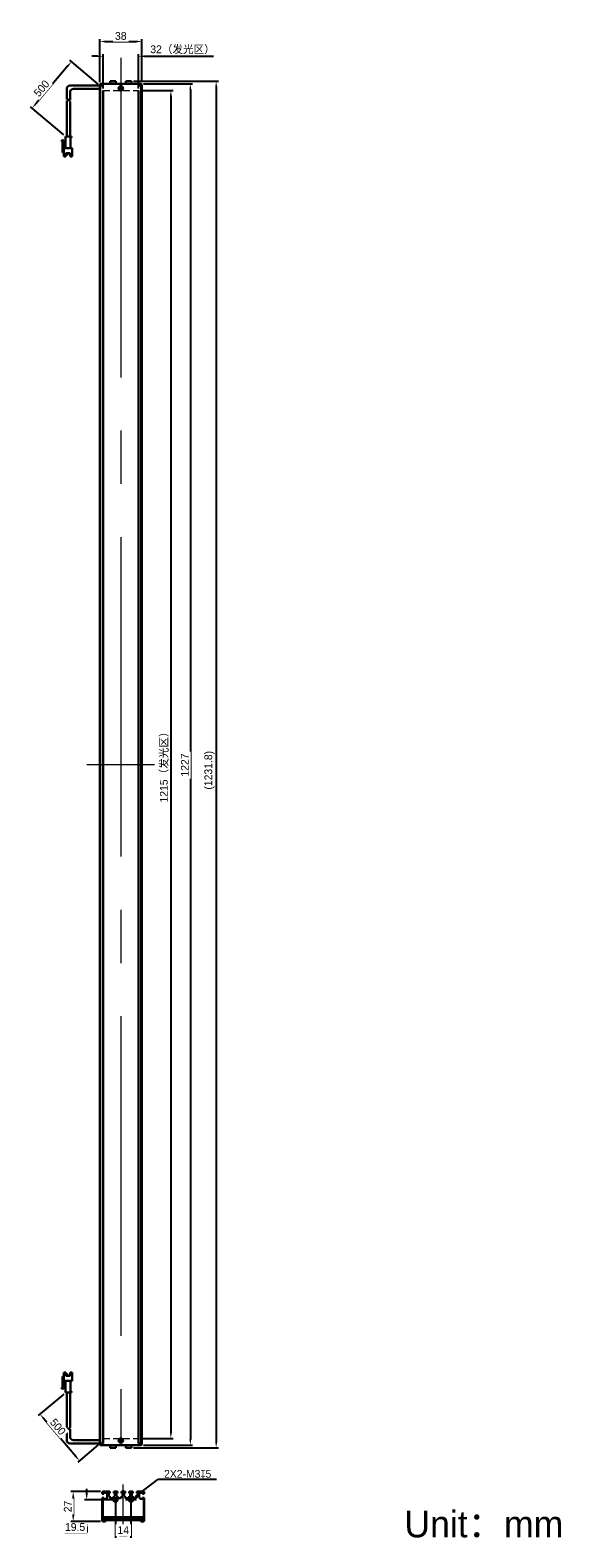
# Model space of a CAD drawing. Header units: inches. Extents: x -2764 to -2703, y -697 to -528.
import ezdxf

# ---------------------------------------------------------------- set-up
doc = ezdxf.new("R2010")
doc.units = ezdxf.units.IN
doc.header["$LTSCALE"] = 3
doc.header["$MEASUREMENT"] = 0
doc.header["$PDSIZE"] = -5
doc.linetypes.add('DASHED2', pattern=[0.375, 0.25, -0.125])
doc.linetypes.add('点画线', pattern=[18, 12, -2, 2, -2])
doc.layers.get('Defpoints').update_dxf_attribs({"lineweight": 18})
for name, color, linetype, lineweight in [('中心线层', 1, '点画线', 18), ('尺寸线层', 3, 'Continuous', 18), ('明细栏文字', 6, 'Continuous', 18), ('粗实线', 7, 'Continuous', 30), ('细实线', 7, 'Continuous', 15), ('虚线', 6, 'DASHED2', 18)]:
    doc.layers.add(name, color=color, linetype=linetype, lineweight=lineweight)
doc.styles.get("Standard").update_dxf_attribs({"font": '兰亭黑 GBK.TTF'})
doc.dimstyles.new('CST Standard', dxfattribs={"dimtxt": 3.5, "dimasz": 2.5, "dimexe": 1, "dimexo": 1, "dimgap": 0.6, "dimtad": 1, "dimtoh": 1, "dimdsep": 46, "dimtxsty": 'Standard', "dimcen": -2.5, "dimdle": 5, "dimclrd": 8, "dimclre": 8, "dimadec": 1, "dimazin": 2, "dimtfac": 1, "dimtofl": 0, "dimtmove": 0, "dimatfit": 0, "dimfxl": 1, "dimtolj": 1, "dimarcsym": 0})

# ---------------------------------------------------------------- blocks, each defined once
blk = doc.blocks.new('*D197')
at = {"layer": 'Defpoints', "color": 0}
for p in [(-2752.14, -534.38), (-2752.14, -686.26), (-2748.5, -686.26)]:
    blk.add_point(p, dxfattribs=at)
at = {"layer": '尺寸线层', "color": 8, "linetype": 'Continuous', "lineweight": -2, "ltscale": 3}
for p, q in [((-2751.89, -534.38), (-2748.25, -534.38)), ((-2748.5, -535.01), (-2748.5, -685.63)), ((-2751.89, -686.26), (-2748.25, -686.26))]:
    blk.add_line(p, q, dxfattribs=at)
at = {"layer": '尺寸线层', "color": 8}
for points in [[(-2748.39, -535.01), (-2748.6, -535.01), (-2748.5, -534.38)], [(-2748.6, -685.63), (-2748.39, -685.63), (-2748.5, -686.26)]]:
    blk.add_solid(points, dxfattribs=at)
at = {"layer": '尺寸线层', "color": 0, "ltscale": 3, "insert": (-2749.23, -610.32), "char_height": 0.875, "attachment_point": 5, "rotation": 90, "bg_fill": 3, "box_fill_scale": 1.25, "bg_fill_color": 9, "bg_fill_true_color": 13158600, "bg_fill_transparency": 0}
blk.add_mtext('\\A1;1215（发光区）', dxfattribs=at)
blk = doc.blocks.new('*D198')
at = {"layer": 'Defpoints', "color": 0}
for p in [(-2751.83, -533.63), (-2751.83, -687.01), (-2746.3, -687.01)]:
    blk.add_point(p, dxfattribs=at)
at = {"layer": '尺寸线层', "color": 8, "linetype": 'Continuous', "lineweight": -2, "ltscale": 3}
for p, q in [((-2751.58, -533.63), (-2746.05, -533.63)), ((-2746.3, -534.26), (-2746.3, -686.38)), ((-2751.58, -687.01), (-2746.05, -687.01))]:
    blk.add_line(p, q, dxfattribs=at)
at = {"layer": '尺寸线层', "color": 8}
for points in [[(-2746.2, -534.26), (-2746.41, -534.26), (-2746.3, -533.63)], [(-2746.41, -686.38), (-2746.2, -686.38), (-2746.3, -687.01)]]:
    blk.add_solid(points, dxfattribs=at)
at = {"layer": '尺寸线层', "color": 0, "ltscale": 3, "insert": (-2746.92, -610.38), "char_height": 0.875, "attachment_point": 5, "rotation": 90, "bg_fill": 3, "box_fill_scale": 1.25, "bg_fill_color": 9, "bg_fill_true_color": 13158600, "bg_fill_transparency": 0}
blk.add_mtext('\\A1;1227', dxfattribs=at)
blk = doc.blocks.new('*D199')
at = {"layer": 'Defpoints', "color": 0}
for p in [(-2752.14, -530.52), (-2756.14, -534.38), (-2752.14, -534.38)]:
    blk.add_point(p, dxfattribs=at)
at = {"layer": '尺寸线层', "color": 8, "linetype": 'Continuous', "lineweight": -2, "ltscale": 3}
for p, q in [((-2756.76, -530.52), (-2757.39, -530.52)), ((-2756.14, -534.13), (-2756.14, -530.27)), ((-2752.14, -534.13), (-2752.14, -530.27)), ((-2751.51, -530.52), (-2743.69, -530.52))]:
    blk.add_line(p, q, dxfattribs=at)
at = {"layer": '尺寸线层', "color": 8}
for points in [[(-2756.76, -530.62), (-2756.76, -530.42), (-2756.14, -530.52)], [(-2751.51, -530.42), (-2751.51, -530.62), (-2752.14, -530.52)]]:
    blk.add_solid(points, dxfattribs=at)
at = {"layer": '尺寸线层', "color": 0, "ltscale": 3, "insert": (-2747.18, -529.79), "char_height": 0.875, "attachment_point": 5, "bg_fill": 3, "box_fill_scale": 1.25, "bg_fill_color": 9, "bg_fill_true_color": 13158600, "bg_fill_transparency": 0}
blk.add_mtext('\\A1;32（发光区）', dxfattribs=at)
blk = doc.blocks.new('*D200')
at = {"layer": 'Defpoints', "color": 0}
for p in [(-2751.76, -528.85), (-2756.51, -533.7), (-2751.76, -533.7)]:
    blk.add_point(p, dxfattribs=at)
at = {"layer": '尺寸线层', "color": 8, "linetype": 'Continuous', "lineweight": -2, "ltscale": 3}
for p, q in [((-2756.51, -533.45), (-2756.51, -528.6)), ((-2755.89, -528.85), (-2752.39, -528.85)), ((-2751.76, -533.45), (-2751.76, -528.6))]:
    blk.add_line(p, q, dxfattribs=at)
at = {"layer": '尺寸线层', "color": 8}
for points in [[(-2755.89, -528.75), (-2755.89, -528.96), (-2756.51, -528.85)], [(-2752.39, -528.96), (-2752.39, -528.75), (-2751.76, -528.85)]]:
    blk.add_solid(points, dxfattribs=at)
at = {"layer": '尺寸线层', "color": 0, "ltscale": 3, "insert": (-2754.14, -528.23), "char_height": 0.875, "attachment_point": 5, "bg_fill": 3, "box_fill_scale": 1.25, "bg_fill_color": 9, "bg_fill_true_color": 13158600, "bg_fill_transparency": 0}
blk.add_mtext('\\A1;38', dxfattribs=at)
blk = doc.blocks.new('*D203')
at = {"layer": 'Defpoints', "color": 0}
for p in [(-2752.95, -533.33), (-2752.95, -687.31), (-2743.39, -687.31)]:
    blk.add_point(p, dxfattribs=at)
at = {"layer": '尺寸线层', "color": 8, "linetype": 'Continuous', "lineweight": -2, "ltscale": 3}
for p, q in [((-2752.7, -533.33), (-2743.14, -533.33)), ((-2743.39, -533.96), (-2743.39, -686.68)), ((-2752.7, -687.31), (-2743.14, -687.31))]:
    blk.add_line(p, q, dxfattribs=at)
at = {"layer": '尺寸线层', "color": 8}
for points in [[(-2743.28, -533.96), (-2743.49, -533.96), (-2743.39, -533.33)], [(-2743.49, -686.68), (-2743.28, -686.68), (-2743.39, -687.31)]]:
    blk.add_solid(points, dxfattribs=at)
at = {"layer": '尺寸线层', "color": 0, "ltscale": 3, "insert": (-2744.14, -610.97), "char_height": 0.875, "attachment_point": 5, "rotation": 90, "bg_fill": 3, "box_fill_scale": 1.25, "bg_fill_color": 9, "bg_fill_true_color": 13158600, "bg_fill_transparency": 0}
blk.add_mtext('\\A1;(1231.8)', dxfattribs=at)
blk = doc.blocks.new('*D205')
at = {"layer": 'Defpoints', "color": 0}
for p in [(-2756.51, -533.82), (-2764.14, -536.36), (-2760.39, -539.54)]:
    blk.add_point(p, dxfattribs=at)
at = {"layer": '尺寸线层', "color": 8, "linetype": 'Continuous', "lineweight": -2, "ltscale": 3}
for p, q in [((-2760.1, -531.6), (-2763.73, -535.88)), ((-2756.7, -533.66), (-2759.89, -530.96)), ((-2760.58, -539.38), (-2764.33, -536.2))]:
    blk.add_line(p, q, dxfattribs=at)
at = {"layer": '尺寸线层', "color": 8}
for points in [[(-2760.02, -531.67), (-2760.18, -531.53), (-2759.7, -531.12)], [(-2763.81, -535.82), (-2763.65, -535.95), (-2764.14, -536.36)]]:
    blk.add_solid(points, dxfattribs=at)
at = {"layer": '尺寸线层', "color": 0, "ltscale": 3, "insert": (-2763.07, -534.14), "char_height": 0.875, "attachment_point": 5, "rotation": 49.7021, "bg_fill": 3, "box_fill_scale": 1.25, "bg_fill_color": 9, "bg_fill_true_color": 13158600, "bg_fill_transparency": 0}
blk.add_mtext('\\A1;500', dxfattribs=at)
blk = doc.blocks.new('*D207')
at = {"layer": 'Defpoints', "color": 0}
for p in [(-2760.39, -681.1), (-2756.51, -686.82)]:
    blk.add_point(p, dxfattribs=at)
at = {"layer": '尺寸线层', "color": 8, "linetype": 'Continuous', "lineweight": -2, "ltscale": 3}
for p, q in [((-2760.58, -681.26), (-2763.44, -683.69)), ((-2759.21, -688.29), (-2762.85, -684)), ((-2756.7, -686.98), (-2759, -688.93))]:
    blk.add_line(p, q, dxfattribs=at)
at = {"layer": '尺寸线层', "color": 8}
for points in [[(-2762.77, -683.94), (-2762.92, -684.07), (-2763.25, -683.53)], [(-2759.29, -688.36), (-2759.13, -688.22), (-2758.81, -688.77)]]:
    blk.add_solid(points, dxfattribs=at)
at = {"layer": '尺寸线层', "color": 0, "ltscale": 3, "insert": (-2761.23, -684.95), "char_height": 0.875, "attachment_point": 5, "rotation": 310.2979, "bg_fill": 3, "box_fill_scale": 1.25, "bg_fill_color": 9, "bg_fill_true_color": 13158600, "bg_fill_transparency": 0}
blk.add_mtext('\\A1;500', dxfattribs=at)
at = {"layer": 'Defpoints', "color": 0}
blk.add_point((-2763.25, -683.53), dxfattribs=at)
blk = doc.blocks.new('*D217')
at = {"layer": 'Defpoints', "color": 0}
for p in [(-2754.74, -693.18), (-2752.99, -693.18)]:
    blk.add_point(p, dxfattribs=at)
at = {"layer": '尺寸线层', "color": 8, "linetype": 'Continuous', "lineweight": -2, "ltscale": 3}
for p, q in [((-2754.74, -693.43), (-2754.74, -697.45)), ((-2752.99, -693.43), (-2752.99, -697.45)), ((-2753.61, -697.2), (-2754.11, -697.2))]:
    blk.add_line(p, q, dxfattribs=at)
at = {"layer": '尺寸线层', "color": 8}
for points in [[(-2754.11, -697.1), (-2754.11, -697.31), (-2754.74, -697.2)], [(-2753.61, -697.31), (-2753.61, -697.1), (-2752.99, -697.2)]]:
    blk.add_solid(points, dxfattribs=at)
at = {"layer": '尺寸线层', "color": 0, "ltscale": 3, "insert": (-2753.86, -696.59), "char_height": 0.875, "attachment_point": 5, "bg_fill": 3, "box_fill_scale": 1.25, "bg_fill_color": 9, "bg_fill_true_color": 13158600, "bg_fill_transparency": 0}
blk.add_mtext('\\A1;14', dxfattribs=at)
at = {"layer": 'Defpoints', "color": 0}
blk.add_point((-2754.74, -697.2), dxfattribs=at)
blk = doc.blocks.new('*D218')
at = {"layer": 'Defpoints', "color": 0}
for p in [(-2754.74, -693.18), (-2756.18, -695.62)]:
    blk.add_point(p, dxfattribs=at)
at = {"layer": '尺寸线层', "color": 8, "linetype": 'Continuous', "lineweight": -2, "ltscale": 3}
for p, q in [((-2757.98, -692.56), (-2757.98, -691.93)), ((-2754.99, -693.18), (-2758.23, -693.18)), ((-2756.43, -695.62), (-2758.23, -695.62)), ((-2757.98, -696.24), (-2757.98, -696.87)), ((-2757.98, -696.87), (-2760.45, -696.87))]:
    blk.add_line(p, q, dxfattribs=at)
at = {"layer": '尺寸线层', "color": 8}
for points in [[(-2758.09, -692.56), (-2757.88, -692.56), (-2757.98, -693.18)], [(-2757.88, -696.24), (-2758.09, -696.24), (-2757.98, -695.62)]]:
    blk.add_solid(points, dxfattribs=at)
at = {"layer": '尺寸线层', "color": 0, "ltscale": 3, "insert": (-2759.29, -696.25), "char_height": 0.875, "attachment_point": 5, "bg_fill": 3, "box_fill_scale": 1.25, "bg_fill_color": 9, "bg_fill_true_color": 13158600, "bg_fill_transparency": 0}
blk.add_mtext('\\A1;19.5', dxfattribs=at)
at = {"layer": 'Defpoints', "color": 0}
blk.add_point((-2757.98, -695.62), dxfattribs=at)
blk = doc.blocks.new('*D219')
at = {"layer": 'Defpoints', "color": 0}
for p in [(-2752.84, -693.07), (-2753.14, -693.3)]:
    blk.add_point(p, dxfattribs=at)
at = {"layer": '尺寸线层', "color": 8, "linetype": 'Continuous', "ltscale": 3}
for p, q in [((-2752.99, -693.81), (-2752.99, -692.56)), ((-2753.61, -693.18), (-2752.36, -693.18))]:
    blk.add_line(p, q, dxfattribs=at)
at = {"layer": '尺寸线层', "color": 8}
blk.add_solid([(-2752.41, -692.61), (-2752.28, -692.77), (-2752.84, -693.07)], dxfattribs=at)
at = {"layer": '尺寸线层', "color": 0, "ltscale": 3, "insert": (-2746.6, -690.26), "char_height": 0.875, "attachment_point": 5, "bg_fill": 3, "box_fill_scale": 1.25, "bg_fill_color": 9, "bg_fill_true_color": 13158600, "bg_fill_transparency": 0}
blk.add_mtext('\\A1;\\A1;2X2-M3{\\fGDT|b1|i0|c0|p2;\\C7;x}5', dxfattribs=at)
at = {"layer": '尺寸线层', "color": 8, "linetype": 'Continuous', "lineweight": -2, "ltscale": 3}
for p in [(-2752.34, -692.69), (-2743.37, -690.88)]:
    blk.add_line(p, (-2749.97, -690.88), dxfattribs=at)
blk = doc.blocks.new('*D220')
at = {"layer": 'Defpoints', "color": 0}
for p in [(-2756.18, -692.24), (-2756.18, -695.62)]:
    blk.add_point(p, dxfattribs=at)
at = {"layer": '尺寸线层', "color": 8, "linetype": 'Continuous', "lineweight": -2, "ltscale": 3}
for p, q in [((-2756.43, -692.24), (-2759.76, -692.24)), ((-2759.51, -692.87), (-2759.51, -694.99)), ((-2756.43, -695.62), (-2759.76, -695.62))]:
    blk.add_line(p, q, dxfattribs=at)
at = {"layer": '尺寸线层', "color": 8}
for points in [[(-2759.4, -692.87), (-2759.61, -692.87), (-2759.51, -692.24)], [(-2759.61, -694.99), (-2759.4, -694.99), (-2759.51, -695.62)]]:
    blk.add_solid(points, dxfattribs=at)
at = {"layer": '尺寸线层', "color": 0, "ltscale": 3, "insert": (-2760.12, -693.93), "char_height": 0.875, "attachment_point": 5, "rotation": 90, "bg_fill": 3, "box_fill_scale": 1.25, "bg_fill_color": 9, "bg_fill_true_color": 13158600, "bg_fill_transparency": 0}
blk.add_mtext('\\A1;27', dxfattribs=at)
at = {"layer": 'Defpoints', "color": 0}
blk.add_point((-2759.51, -695.62), dxfattribs=at)

msp = doc.modelspace()

# ---------------------------------------------------------------- linework, layer by layer
at = {"layer": '中心线层', "color": 0, "ltscale": 0.2}
for p, q in [((-2754.4236, -534.1334), (-2753.8529, -534.1334)), ((-2754.1383, -534.4187), (-2754.1383, -533.9522)), ((-2754.1383, -686.7937), (-2754.1383, -686.3272)), ((-2754.4236, -686.5084), (-2753.8529, -686.5084)), ((-2754.7385, -692.8966), (-2754.7385, -693.4673)), ((-2752.9885, -692.8966), (-2752.9885, -693.4673)), ((-2755.0238, -693.182), (-2754.5573, -693.182)), ((-2753.2738, -693.182), (-2752.8073, -693.182))]:
    msp.add_line(p, q, dxfattribs=at)
at = {"layer": '中心线层', "color": 0, "ltscale": 0.05}
for p, q in [((-2754.1383, -534.4187), (-2754.1383, -533.8481)), ((-2754.1383, -686.7937), (-2754.1383, -686.2231)), ((-2755.0238, -693.182), (-2754.4532, -693.182)), ((-2753.2738, -693.182), (-2752.7032, -693.182))]:
    msp.add_line(p, q, dxfattribs=at)
at = {"layer": '中心线层', "color": 0}
for p, q in [((-2757.9508, -610.3209), (-2750.3258, -610.3209)), ((-2753.8635, -697.057), (-2753.8635, -691.457))]:
    msp.add_line(p, q, dxfattribs=at)
at = {"layer": '粗实线', "color": 0, "ltscale": 3}
for p, q in [((-2755.3258, -533.3334), (-2755.3258, -533.6334)), ((-2754.7008, -533.3334), (-2755.3258, -533.3334)), ((-2754.7008, -533.3334), (-2754.7008, -533.6334)), ((-2753.5758, -533.3334), (-2753.5758, -533.6334)), ((-2753.5758, -533.3334), (-2752.9508, -533.3334)), ((-2752.9508, -533.3334), (-2752.9508, -533.6334)), ((-2760.2376, -534.1959), (-2760.2376, -535.4041)), ((-2759.8626, -533.8209), (-2756.5133, -533.8209)), ((-2759.8626, -534.5709), (-2759.8626, -535.4725)), ((-2759.4876, -534.1959), (-2756.5133, -534.1959)), ((-2760.2376, -535.5324), (-2760.2376, -539.5408)), ((-2759.8626, -535.6008), (-2759.8626, -539.5408)), ((-2760.2376, -685.1094), (-2760.2376, -681.101)), ((-2759.8626, -685.041), (-2759.8626, -681.101)), ((-2760.2376, -686.4459), (-2760.2376, -685.2377)), ((-2759.8626, -686.0709), (-2759.8626, -685.1693)), ((-2759.8626, -686.8209), (-2756.5133, -686.8209)), ((-2759.4876, -686.4459), (-2756.5133, -686.4459)), ((-2755.3258, -687.3084), (-2755.3258, -687.0084)), ((-2754.7008, -687.3084), (-2755.3258, -687.3084)), ((-2754.7008, -687.3084), (-2754.7008, -687.0084)), ((-2753.5758, -687.3084), (-2753.5758, -687.0084)), ((-2753.5758, -687.3084), (-2752.9508, -687.3084)), ((-2752.9508, -687.3084), (-2752.9508, -687.0084))]:
    msp.add_line(p, q, dxfattribs=at)
at = {"layer": '粗实线', "color": 0, "linetype": 'Continuous'}
for p, q in [((-2756.5133, -533.6959), (-2756.4508, -533.6334)), ((-2756.5133, -533.6959), (-2756.5133, -686.9459)), ((-2756.5133, -533.8209), (-2756.1383, -533.8209)), ((-2756.482, -533.6647), (-2756.4508, -533.6959)), ((-2756.4508, -533.6334), (-2751.8258, -533.6334)), ((-2756.4508, -533.6959), (-2756.3008, -533.6959)), ((-2756.4508, -686.9459), (-2756.4508, -533.6959)), ((-2756.3008, -533.6334), (-2756.3008, -533.8209)), ((-2756.1383, -686.8209), (-2756.1383, -534.3834)), ((-2752.1383, -533.8209), (-2751.7633, -533.8209)), ((-2752.1383, -686.8209), (-2752.1383, -534.3834)), ((-2751.9758, -533.6334), (-2751.9758, -533.8209)), ((-2751.9758, -533.6959), (-2751.8258, -533.6959)), ((-2751.8258, -533.6334), (-2751.7633, -533.6959)), ((-2751.8258, -533.6959), (-2751.7945, -533.6647)), ((-2751.8258, -686.8209), (-2751.8258, -533.6959)), ((-2751.7633, -533.6959), (-2751.7633, -686.9459)), ((-2756.5133, -686.8209), (-2756.1383, -686.8209)), ((-2756.5133, -686.9459), (-2756.4508, -687.0084)), ((-2756.4508, -686.9459), (-2756.482, -686.9772)), ((-2756.3008, -686.9459), (-2756.4508, -686.9459)), ((-2751.8258, -687.0084), (-2756.4508, -687.0084)), ((-2756.3008, -686.8209), (-2756.3008, -687.0084)), ((-2752.1383, -686.8209), (-2751.7633, -686.8209)), ((-2751.9758, -686.8209), (-2751.9758, -687.0084)), ((-2751.8258, -686.9459), (-2751.9758, -686.9459)), ((-2751.7945, -686.9771), (-2751.8258, -686.9459)), ((-2751.7633, -686.9459), (-2751.8258, -687.0084)), ((-2756.176, -692.2445), (-2756.2385, -692.307)), ((-2756.2385, -692.307), (-2756.176, -692.3328)), ((-2756.2385, -692.307), (-2756.2385, -692.5195)), ((-2756.051, -692.5195), (-2756.2385, -692.5195)), ((-2756.051, -692.957), (-2756.2385, -692.957)), ((-2756.2385, -692.957), (-2756.2385, -695.557)), ((-2755.376, -692.2445), (-2756.176, -692.2445)), ((-2756.176, -692.2445), (-2756.1501, -692.307)), ((-2756.1501, -692.307), (-2756.176, -692.3328)), ((-2756.176, -692.3328), (-2756.176, -692.5195)), ((-2756.176, -692.957), (-2756.176, -695.1445)), ((-2755.376, -692.307), (-2756.1501, -692.307)), ((-2756.051, -692.3945), (-2755.726, -692.3945)), ((-2756.051, -692.5195), (-2756.051, -692.3945)), ((-2756.051, -693.082), (-2756.051, -692.957)), ((-2755.726, -693.082), (-2756.051, -693.082)), ((-2755.726, -692.3945), (-2755.726, -692.5195)), ((-2755.726, -692.5195), (-2755.676, -692.5195)), ((-2755.726, -692.957), (-2755.726, -693.082)), ((-2755.676, -692.5195), (-2755.676, -692.8957)), ((-2755.501, -692.432), (-2755.376, -692.432)), ((-2755.501, -692.757), (-2755.501, -692.432)), ((-2755.376, -692.757), (-2755.501, -692.757)), ((-2755.376, -692.2445), (-2755.376, -692.432)), ((-2755.376, -692.8695), (-2755.376, -692.757)), ((-2755.0635, -692.9945), (-2755.251, -692.9945)), ((-2754.5135, -692.2445), (-2754.9385, -692.2445)), ((-2754.9385, -692.2445), (-2754.9385, -692.432)), ((-2754.5135, -692.307), (-2754.9385, -692.307)), ((-2754.9385, -692.432), (-2754.8135, -692.432)), ((-2754.8135, -692.757), (-2754.9385, -692.757)), ((-2754.9385, -692.757), (-2754.9385, -692.8695)), ((-2754.8135, -692.432), (-2754.8135, -692.757)), ((-2754.6385, -692.432), (-2754.5135, -692.432)), ((-2754.6385, -692.757), (-2754.6385, -692.432)), ((-2754.5135, -692.757), (-2754.6385, -692.757)), ((-2754.5135, -692.2445), (-2754.5135, -692.432)), ((-2754.5135, -692.8695), (-2754.5135, -692.757)), ((-2754.201, -692.9945), (-2754.3885, -692.9945)), ((-2753.651, -692.2445), (-2754.076, -692.2445)), ((-2754.076, -692.2445), (-2754.076, -692.432)), ((-2753.651, -692.307), (-2754.076, -692.307)), ((-2754.076, -692.432), (-2753.951, -692.432)), ((-2753.951, -692.757), (-2754.076, -692.757)), ((-2754.076, -692.757), (-2754.076, -692.8695)), ((-2753.951, -692.432), (-2753.951, -692.757)), ((-2753.776, -692.432), (-2753.651, -692.432)), ((-2753.776, -692.757), (-2753.776, -692.432)), ((-2753.651, -692.757), (-2753.776, -692.757)), ((-2753.651, -692.2445), (-2753.651, -692.432)), ((-2753.651, -692.8695), (-2753.651, -692.757)), ((-2753.3385, -692.9945), (-2753.526, -692.9945)), ((-2752.7885, -692.2445), (-2753.2135, -692.2445)), ((-2753.2135, -692.2445), (-2753.2135, -692.432)), ((-2752.7885, -692.307), (-2753.2135, -692.307)), ((-2753.2135, -692.432), (-2753.0885, -692.432)), ((-2753.0885, -692.757), (-2753.2135, -692.757)), ((-2753.2135, -692.757), (-2753.2135, -692.8695)), ((-2753.0885, -692.432), (-2753.0885, -692.757)), ((-2752.9135, -692.432), (-2752.7885, -692.432)), ((-2752.9135, -692.757), (-2752.9135, -692.432)), ((-2752.7885, -692.757), (-2752.9135, -692.757)), ((-2752.7885, -692.2445), (-2752.7885, -692.432)), ((-2752.7885, -692.8695), (-2752.7885, -692.757)), ((-2752.476, -692.9945), (-2752.6635, -692.9945)), ((-2751.551, -692.2445), (-2752.351, -692.2445)), ((-2752.351, -692.2445), (-2752.351, -692.432)), ((-2751.5769, -692.307), (-2752.351, -692.307)), ((-2752.351, -692.432), (-2752.226, -692.432)), ((-2752.351, -692.757), (-2752.351, -692.8695)), ((-2752.226, -692.757), (-2752.351, -692.757)), ((-2752.226, -692.432), (-2752.226, -692.757)), ((-2752.051, -692.8957), (-2752.051, -692.5195)), ((-2752.051, -692.5195), (-2752.001, -692.5195)), ((-2752.001, -692.5195), (-2752.001, -692.3945)), ((-2752.001, -692.3945), (-2751.676, -692.3945)), ((-2752.001, -693.082), (-2752.001, -692.957)), ((-2751.676, -693.082), (-2752.001, -693.082)), ((-2751.676, -692.3945), (-2751.676, -692.5195)), ((-2751.4885, -692.5195), (-2751.676, -692.5195)), ((-2751.676, -692.957), (-2751.676, -693.082)), ((-2751.4885, -692.957), (-2751.676, -692.957)), ((-2751.551, -692.2445), (-2751.5769, -692.307)), ((-2751.551, -692.3328), (-2751.5769, -692.307)), ((-2751.4885, -692.307), (-2751.551, -692.2445)), ((-2751.4885, -692.307), (-2751.551, -692.3328)), ((-2751.551, -692.5195), (-2751.551, -692.3328)), ((-2751.551, -695.1445), (-2751.551, -692.957)), ((-2751.4885, -692.5195), (-2751.4885, -692.307)), ((-2751.4885, -695.557), (-2751.4885, -692.957)), ((-2756.176, -695.207), (-2756.2385, -695.1445)), ((-2756.2385, -695.557), (-2756.176, -695.6195)), ((-2756.176, -695.1445), (-2756.2073, -695.1757)), ((-2756.176, -695.1445), (-2751.551, -695.1445)), ((-2751.551, -695.207), (-2756.176, -695.207)), ((-2756.176, -695.6195), (-2755.8635, -695.6195)), ((-2756.051, -695.4695), (-2756.051, -695.2066)), ((-2755.8635, -695.4695), (-2756.051, -695.4695)), ((-2756.026, -695.207), (-2756.026, -695.457)), ((-2756.026, -695.457), (-2751.701, -695.457)), ((-2755.8635, -695.6195), (-2755.8635, -695.4695)), ((-2751.8635, -695.4695), (-2751.8635, -695.6195)), ((-2751.676, -695.4695), (-2751.8635, -695.4695)), ((-2751.8635, -695.6195), (-2751.551, -695.6195)), ((-2751.701, -695.457), (-2751.701, -695.207)), ((-2751.676, -695.207), (-2751.676, -695.4695)), ((-2751.4885, -695.1445), (-2751.551, -695.207)), ((-2751.551, -695.1445), (-2751.5198, -695.1757)), ((-2751.551, -695.6195), (-2751.4885, -695.557))]:
    msp.add_line(p, q, dxfattribs=at)
at = {"layer": '粗实线', "color": 0}
for p, q in [((-2760.7751, -540.1033), (-2760.7751, -539.9783)), ((-2760.7751, -539.9783), (-2760.6126, -539.9783)), ((-2760.6876, -540.1033), (-2760.7751, -540.1033)), ((-2760.7251, -541.3533), (-2760.7251, -540.1033)), ((-2760.6626, -541.3533), (-2760.6626, -540.1283)), ((-2760.6126, -539.9783), (-2760.5751, -540.1783)), ((-2760.5751, -540.1783), (-2760.5751, -540.5783)), ((-2760.3876, -540.8283), (-2760.3876, -539.5408)), ((-2759.6876, -539.5408), (-2760.3876, -539.5408)), ((-2759.8126, -540.8283), (-2759.8126, -539.6658)), ((-2759.7126, -539.6658), (-2759.8126, -539.6658)), ((-2759.6876, -539.6408), (-2759.6876, -539.5408)), ((-2760.5626, -541.3533), (-2760.7251, -541.3533)), ((-2760.5751, -540.5533), (-2760.4126, -540.5533)), ((-2760.5751, -540.7033), (-2760.5751, -541.3533)), ((-2760.4126, -540.7283), (-2760.5751, -540.7283)), ((-2760.5751, -541.2033), (-2760.5626, -541.2033)), ((-2760.5626, -541.8033), (-2760.5626, -540.8783)), ((-2760.5626, -541.8033), (-2760.3501, -541.8033)), ((-2759.6626, -540.8533), (-2760.5376, -540.8533)), ((-2760.3501, -541.4283), (-2759.8501, -541.4283)), ((-2760.3501, -541.8033), (-2760.3501, -541.4283)), ((-2760.2063, -541.4283), (-2760.2063, -541.6008)), ((-2760.1938, -541.6133), (-2760.175, -541.6133)), ((-2760.1625, -541.4283), (-2760.1625, -541.6008)), ((-2759.8501, -541.8033), (-2759.8501, -541.4283)), ((-2759.8501, -541.8033), (-2759.6376, -541.8033)), ((-2759.6376, -541.8033), (-2759.6376, -540.8783)), ((-2760.5626, -679.2885), (-2760.7251, -679.2885)), ((-2760.7251, -679.2885), (-2760.7251, -680.5385)), ((-2760.6626, -679.2885), (-2760.6626, -680.5135)), ((-2760.5751, -679.9385), (-2760.5751, -679.2885)), ((-2760.5751, -679.4385), (-2760.5626, -679.4385)), ((-2760.5626, -678.8385), (-2760.3501, -678.8385)), ((-2760.5626, -678.8385), (-2760.5626, -679.7635)), ((-2760.3501, -678.8385), (-2760.3501, -679.2135)), ((-2760.3501, -679.2135), (-2759.8501, -679.2135)), ((-2760.2063, -679.2135), (-2760.2063, -679.041)), ((-2760.1938, -679.0285), (-2760.175, -679.0285)), ((-2760.1625, -679.2135), (-2760.1625, -679.041)), ((-2759.8501, -678.8385), (-2759.6376, -678.8385)), ((-2759.8501, -678.8385), (-2759.8501, -679.2135)), ((-2759.6376, -678.8385), (-2759.6376, -679.7635)), ((-2760.7751, -680.5385), (-2760.7751, -680.6635)), ((-2760.6876, -680.5385), (-2760.7751, -680.5385)), ((-2760.7751, -680.6635), (-2760.6126, -680.6635)), ((-2760.6126, -680.6635), (-2760.5751, -680.4635)), ((-2760.4126, -679.9135), (-2760.5751, -679.9135)), ((-2760.5751, -680.4635), (-2760.5751, -680.0635)), ((-2760.5751, -680.0885), (-2760.4126, -680.0885)), ((-2759.6626, -679.7885), (-2760.5376, -679.7885)), ((-2760.3876, -679.8135), (-2760.3876, -681.101)), ((-2759.6876, -681.101), (-2760.3876, -681.101)), ((-2759.8126, -679.8135), (-2759.8126, -680.976)), ((-2759.7126, -680.976), (-2759.8126, -680.976)), ((-2759.6876, -681.001), (-2759.6876, -681.101))]:
    msp.add_line(p, q, dxfattribs=at)
at = {"layer": '粗实线', "color": 0, "ltscale": 3}
for centre in [(-2754.1382, -534.1334), (-2754.1383, -686.5084)]:
    msp.add_circle(centre, 0.25, dxfattribs=at)
at = {"layer": '粗实线', "color": 0, "linetype": 'Continuous'}
for centre, radius in [((-2754.1383, -534.1334), 0.1562), ((-2754.1383, -534.1334), 0.1), ((-2754.1382, -686.5084), 0.1562), ((-2754.1383, -686.5084), 0.1), ((-2754.7385, -693.182), 0.2375), ((-2754.7385, -693.182), 0.2), ((-2754.7385, -693.182), 0.1562), ((-2752.9885, -693.182), 0.2375), ((-2752.9885, -693.182), 0.2), ((-2752.9885, -693.182), 0.1562)]:
    msp.add_circle(centre, radius, dxfattribs=at)
at = {"layer": '粗实线', "color": 0, "ltscale": 3}
for centre, start, end in [((-2759.8626, -534.1959), 90, 180), ((-2759.4876, -534.5709), 90, 180), ((-2759.4876, -686.0709), 180, 270), ((-2759.8626, -686.4459), 180, 270)]:
    msp.add_arc(centre, 0.375, start, end, dxfattribs=at)
at = {"layer": '粗实线', "color": 0, "linetype": 'Continuous'}
for centre, radius, start, end in [((-2754.1383, -534.1334), 0.125, 165, 105), ((-2754.1382, -534.1334), 0.0917, 25.932154, 154.217671), ((-2754.1382, -534.1334), 0.0917, 205.782329, 334.067846), ((-2754.1383, -686.5084), 0.125, 345, 285), ((-2754.1383, -686.5084), 0.0917, 25.782329, 154.067846), ((-2754.1383, -686.5084), 0.0917, 205.932154, 334.217671), ((-2755.7385, -692.8957), 0.0625, 281.536959, 0), ((-2755.251, -692.8695), 0.125, 180, 270), ((-2755.0635, -692.8695), 0.125, 270, 0), ((-2754.7385, -693.182), 0.1875, 75, 15), ((-2754.3885, -692.8695), 0.125, 180, 270), ((-2754.201, -692.8695), 0.125, 270, 0), ((-2753.526, -692.8695), 0.125, 180, 270), ((-2753.3385, -692.8695), 0.125, 270, 0), ((-2752.9885, -693.182), 0.1875, 75, 15), ((-2752.6635, -692.8695), 0.125, 180, 270), ((-2752.476, -692.8695), 0.125, 270, 0), ((-2751.9885, -692.8957), 0.0625, 180, 258.463041)]:
    msp.add_arc(centre, radius, start, end, dxfattribs=at)
at = {"layer": '粗实线', "color": 0}
for centre, radius, start, end in [((-2760.6876, -540.1283), 0.025, 0, 90), ((-2759.7126, -539.6408), 0.025, 270, 0), ((-2760.5376, -540.8783), 0.025, 90, 180), ((-2760.4126, -540.5283), 0.025, 270, 0), ((-2760.4126, -540.7533), 0.025, 0, 90), ((-2760.4126, -540.8283), 0.025, 270, 0), ((-2760.1938, -541.6008), 0.0125, 180, 270), ((-2760.175, -541.6008), 0.0125, 270, 0), ((-2759.7876, -540.8283), 0.025, 180, 270), ((-2759.6626, -540.8783), 0.025, 0, 90), ((-2760.1938, -679.041), 0.0125, 90, 180), ((-2760.175, -679.041), 0.0125, 0, 90), ((-2760.6876, -680.5135), 0.025, 270, 0), ((-2760.5376, -679.7635), 0.025, 180, 270), ((-2760.4126, -679.8135), 0.025, 0, 90), ((-2760.4126, -679.8885), 0.025, 270, 0), ((-2760.4126, -680.1135), 0.025, 0, 90), ((-2759.7876, -679.8135), 0.025, 90, 180), ((-2759.7126, -681.001), 0.025, 0, 90), ((-2759.6626, -679.7635), 0.025, 270, 0)]:
    msp.add_arc(centre, radius, start, end, dxfattribs=at)
at = {"layer": '粗实线', "color": 0, "linetype": 'Continuous'}
for points, knots in [([(-2754.2208, -534.0935), (-2754.2237, -534.0997), (-2754.2278, -534.1129), (-2754.229, -534.1266), (-2754.229, -534.1334)], [0, 0, 0, 0, 1742.02107991, 3485.71093835, 3485.71093835, 3485.71093835, 3485.71093835]), ([(-2754.229, -534.1334), (-2754.229, -534.1402), (-2754.2278, -534.1539), (-2754.2237, -534.1671), (-2754.2208, -534.1733)], [0, 0, 0, 0, 1743.69854192, 3485.75327719, 3485.75327719, 3485.75327719, 3485.75327719]), ([(-2754.0475, -534.1334), (-2754.0475, -534.1265), (-2754.0487, -534.1128), (-2754.0528, -534.0995), (-2754.0558, -534.0933)], [0, 0, 0, 0, 1744.22924946, 3486.77749072, 3486.77749072, 3486.77749072, 3486.77749072]), ([(-2754.0558, -534.1735), (-2754.0528, -534.1673), (-2754.0487, -534.154), (-2754.0475, -534.1403), (-2754.0475, -534.1334)], [0, 0, 0, 0, 1742.55647071, 3486.82011574, 3486.82011574, 3486.82011574, 3486.82011574]), ([(-2754.2208, -686.4683), (-2754.2238, -686.4745), (-2754.2278, -686.4878), (-2754.2291, -686.5015), (-2754.2291, -686.5084)], [0, 0, 0, 0, 1882.89163233, 3767.62792468, 3767.62792468, 3767.62792468, 3767.62792468]), ([(-2754.2291, -686.5084), (-2754.2291, -686.5153), (-2754.2278, -686.529), (-2754.2238, -686.5423), (-2754.2208, -686.5485)], [0, 0, 0, 0, 1884.77457191, 3767.73268447, 3767.73268447, 3767.73268447, 3767.73268447]), ([(-2754.0475, -686.5084), (-2754.0475, -686.5016), (-2754.0488, -686.4879), (-2754.0528, -686.4747), (-2754.0558, -686.4685)], [0, 0, 0, 0, 1885.26500791, 3768.75275267, 3768.75275267, 3768.75275267, 3768.75275267]), ([(-2754.0558, -686.5483), (-2754.0528, -686.5421), (-2754.0488, -686.5289), (-2754.0475, -686.5152), (-2754.0475, -686.5084)], [0, 0, 0, 0, 1883.52631215, 3768.85695855, 3768.85695855, 3768.85695855, 3768.85695855])]:
    msp.add_open_spline(points, degree=3, knots=knots, dxfattribs=at)
at = {"layer": '粗实线', "color": 0}
for points, knots in [([(-2759.8126, -539.6658), (-2759.8129, -539.6655), (-2759.8141, -539.6643), (-2759.8164, -539.662), (-2759.8198, -539.6586), (-2759.8238, -539.6546), (-2759.8283, -539.6501), (-2759.8329, -539.6455), (-2759.836, -539.6424), (-2759.8376, -539.6408)], [0, 0, 0, 0, 405.43672636, 1436.582853, 2870.13176951, 4560.92316725, 6407.62216435, 8325.20946521, 10229.27512712, 10229.27512712, 10229.27512712, 10229.27512712]), ([(-2759.8126, -680.976), (-2759.8129, -680.9763), (-2759.8141, -680.9775), (-2759.8164, -680.9798), (-2759.8198, -680.9832), (-2759.8238, -680.9872), (-2759.8283, -680.9917), (-2759.8329, -680.9963), (-2759.836, -680.9994), (-2759.8376, -681.001)], [0, 0, 0, 0, 433.88289465, 1537.37608396, 3071.505365, 4880.92572138, 6857.19243407, 8909.32110113, 10946.97942678, 10946.97942678, 10946.97942678, 10946.97942678])]:
    msp.add_open_spline(points, degree=3, knots=knots, dxfattribs=at)
at = {"layer": '细实线', "color": 0, "ltscale": 3}
for points, knots in [([(-2759.8626, -535.4725), (-2759.8924, -535.4679), (-2759.961, -535.443), (-2760.0791, -535.3237), (-2760.1777, -535.3614), (-2760.2376, -535.4041)], [0, 0, 0, 0, 1121.60816081, 2642.50651817, 4873.77966727, 4873.77966727, 4873.77966727, 4873.77966727]), ([(-2759.8626, -535.6008), (-2759.8924, -535.5962), (-2759.961, -535.5713), (-2760.0791, -535.452), (-2760.1777, -535.4897), (-2760.2376, -535.5324)], [0, 0, 0, 0, 1121.64563296, 2642.59480248, 4873.94249686, 4873.94249686, 4873.94249686, 4873.94249686]), ([(-2759.8626, -685.041), (-2759.8924, -685.0456), (-2759.961, -685.0705), (-2760.0791, -685.1898), (-2760.1777, -685.1521), (-2760.2376, -685.1094)], [0, 0, 0, 0, 1197.77427184, 2821.95371898, 5204.74805377, 5204.74805377, 5204.74805377, 5204.74805377]), ([(-2759.8626, -685.1693), (-2759.8924, -685.1739), (-2759.961, -685.1988), (-2760.0791, -685.3181), (-2760.1777, -685.2804), (-2760.2376, -685.2377)], [0, 0, 0, 0, 1197.86531214, 2822.16820975, 5205.14365572, 5205.14365572, 5205.14365572, 5205.14365572])]:
    msp.add_open_spline(points, degree=3, knots=knots, dxfattribs=at)
at = {"layer": '虚线', "color": 0}
for p, q in [((-2756.1383, -534.3834), (-2752.1383, -534.3834)), ((-2756.1383, -686.2584), (-2752.1383, -686.2584))]:
    msp.add_line(p, q, dxfattribs=at)

# ---------------------------------------------------------------- texts
at = {"layer": '明细栏文字', "color": 0, "ltscale": 3, "insert": (-2722.1685, -694.4115), "char_height": 3, "width": 32.506121, "attachment_point": 1}
msp.add_mtext('{\\C0;Unit：mm}', dxfattribs=at)

# ---------------------------------------------------------------- next in the draw order: dimensions: what is measured, and where the dimension line sits
at = {"layer": '尺寸线层', "color": 0, "ltscale": 3}
dim = msp.add_linear_dim(base=(-2748.4981, -686.2584), p1=(-2752.1383, -534.3834), p2=(-2752.1383, -686.2584), angle=270, dimstyle='CST Standard', override={"dimscale": 0.25, "dimlfac": 8, "dimpost": '（发光区）', "dimsah": 1, "dimtfill": 1, "dimtzin": 8}, dxfattribs=at)
dim.commit()
dim.dimension.update_dxf_attribs({"geometry": '*D197', "text_midpoint": (-2749.2276, -610.3209)})
dim = msp.add_linear_dim(base=(-2763.2495, -683.5279), p1=(-2756.5133, -686.8209), p2=(-2760.3876, -681.101), angle=130.297945, text='500', dimstyle='CST Standard', override={"dimscale": 0.25, "dimlfac": 8, "dimsah": 1, "dimtfill": 1, "dimtzin": 0}, dxfattribs=at)
dim.commit()
dim.dimension.update_dxf_attribs({"geometry": '*D207', "text_midpoint": (-2761.7058, -685.3483), "dimtype": 160})
dim = msp.add_linear_dim(base=(-2754.7385, -697.2023), p1=(-2752.9885, -693.182), p2=(-2754.7385, -693.182), dimstyle='CST Standard', override={"dimscale": 0.25, "dimlfac": 8, "dimsah": 1, "dimtfill": 1, "dimtzin": 8}, dxfattribs=at)
dim.commit()
dim.dimension.update_dxf_attribs({"geometry": '*D217', "text_midpoint": (-2753.8635, -696.5873)})

# ---------------------------------------------------------------- next in the draw order: dimensions: what is measured, and where the dimension line sits
dim = msp.add_linear_dim(base=(-2746.3018, -687.0084), p1=(-2751.8258, -533.6334), p2=(-2751.8258, -687.0084), angle=270, dimstyle='CST Standard', override={"dimscale": 0.25, "dimlfac": 8, "dimsah": 1, "dimtfill": 1, "dimtzin": 8}, dxfattribs=at)
dim.commit()
dim.dimension.update_dxf_attribs({"geometry": '*D198', "text_midpoint": (-2746.3018, -610.376), "dimtype": 160})
dim = msp.add_linear_dim(base=(-2757.9829, -695.6195), p1=(-2754.7385, -693.182), p2=(-2756.176, -695.6195), angle=270, dimstyle='CST Standard', override={"dimscale": 0.25, "dimlfac": 8, "dimsah": 1, "dimtfill": 1, "dimtzin": 8}, dxfattribs=at)
dim.commit()
dim.dimension.update_dxf_attribs({"geometry": '*D218', "text_midpoint": (-2759.2896, -696.2453)})

# ---------------------------------------------------------------- next in the draw order: dimensions: what is measured, and where the dimension line sits
dim = msp.add_linear_dim(base=(-2752.1383, -530.5192), p1=(-2756.1383, -534.3834), p2=(-2752.1383, -534.3834), dimstyle='CST Standard', override={"dimscale": 0.25, "dimlfac": 8, "dimpost": '（发光区）', "dimsah": 1, "dimtfill": 1, "dimtzin": 8}, dxfattribs=at)
dim.commit()
dim.dimension.update_dxf_attribs({"geometry": '*D199', "text_midpoint": (-2747.1822, -530.5192), "dimtype": 160})
dim = msp.add_linear_dim(base=(-2759.5052, -695.6195), p1=(-2756.176, -692.2445), p2=(-2756.176, -695.6195), angle=270, dimstyle='CST Standard', override={"dimscale": 0.25, "dimlfac": 8, "dimsah": 1, "dimtfill": 1, "dimtzin": 8}, dxfattribs=at)
dim.commit()
dim.dimension.update_dxf_attribs({"geometry": '*D220', "text_midpoint": (-2760.1225, -693.932)})

# ---------------------------------------------------------------- next in the draw order: dimensions: what is measured, and where the dimension line sits
dim = msp.add_linear_dim(base=(-2751.7633, -528.8521), p1=(-2756.5133, -533.6959), p2=(-2751.7633, -533.6959), dimstyle='CST Standard', override={"dimscale": 0.25, "dimlfac": 8, "dimsah": 1, "dimtfill": 1, "dimtzin": 8}, dxfattribs=at)
dim.commit()
dim.dimension.update_dxf_attribs({"geometry": '*D200', "text_midpoint": (-2754.1383, -528.2302)})

# ---------------------------------------------------------------- next in the draw order: linework, layer by layer
at = {"layer": '中心线层', "color": 0}
msp.add_line((-2754.1383, -530.6959), (-2754.1383, -689.9459), dxfattribs=at)

# ---------------------------------------------------------------- next in the draw order: dimensions: what is measured, and where the dimension line sits
at = {"layer": '尺寸线层', "color": 0, "ltscale": 3}
dim = msp.add_linear_dim(base=(-2764.1382, -536.3603), p1=(-2756.5133, -533.8209), p2=(-2760.3876, -539.5408), angle=229.702055, text='500', dimstyle='CST Standard', override={"dimscale": 0.25, "dimlfac": 8, "dimsah": 1, "dimtfill": 1, "dimtzin": 0}, dxfattribs=at)
dim.commit()
dim.dimension.update_dxf_attribs({"geometry": '*D205', "text_midpoint": (-2762.5945, -534.5399), "dimtype": 160})
dim = msp.add_linear_dim(base=(-2743.3882, -687.3084), p1=(-2752.9508, -533.3334), p2=(-2752.9508, -687.3084), angle=270, dimstyle='CST Standard', override={"dimscale": 0.25, "dimlfac": 8, "dimpost": '(<>)', "dimsah": 1, "dimtfill": 1, "dimtzin": 8}, dxfattribs=at)
dim.commit()
dim.dimension.update_dxf_attribs({"geometry": '*D203', "text_midpoint": (-2743.3882, -610.9684), "dimtype": 160})

# ---------------------------------------------------------------- next in the draw order: dimensions: what is measured, and where the dimension line sits
dim = msp.add_diameter_dim_2p(p1=(-2753.1376, -693.2957), p2=(-2752.8395, -693.0682), text='\\A1;2X2-M3{\\fGDT|b1|i0|c0|p2;\\C7;x}5', dimstyle='CST Standard', override={"dimscale": 0.25, "dimlfac": 8, "dimpost": '2X2-M<>深5(端板螺丝可根据需要拆装)', "dimtxsty": 'Standard', "dimsah": 1, "dimtfill": 1, "dimtzin": 8}, dxfattribs=at)
dim.commit()
dim.dimension.update_dxf_attribs({"geometry": '*D219', "text_midpoint": (-2746.5964, -690.8809), "dimtype": 163})

doc.saveas('drawing.dxf')
